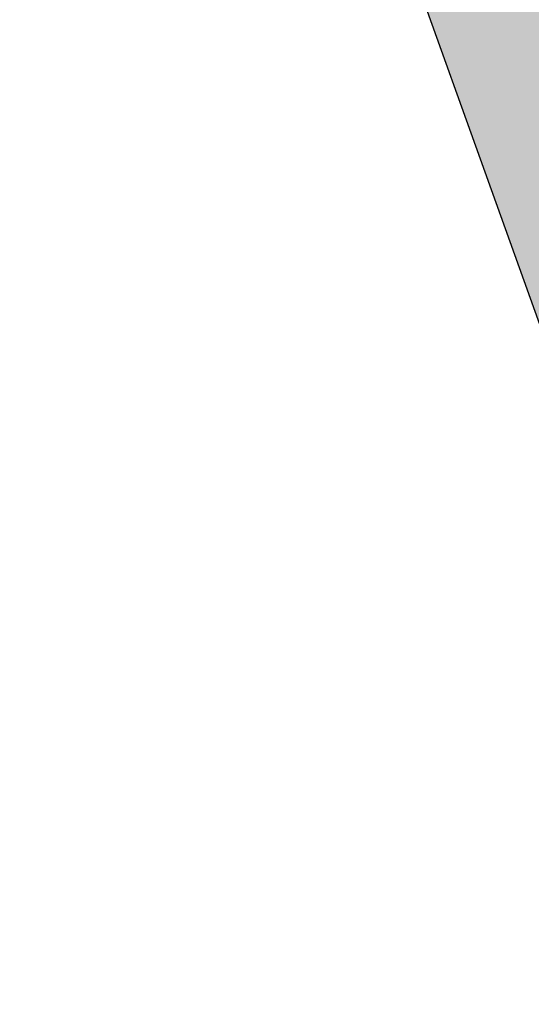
# Model space of a CAD drawing. Header units: millimetres. Extents: x -767 to 1132, y -388 to 938.
# Tile 2 of 14: x -661 to -650, y 226 to 248. Entities that reach past the tile are written whole.
import ezdxf

# ---------------------------------------------------------------- set-up
doc = ezdxf.new("R2010")
doc.units = ezdxf.units.MM
doc.header["$LTSCALE"] = 0.5
doc.layers.add('BPR-LS_COL_Grün', color=255, linetype='Continuous', lineweight=25)
doc.layers.add('LPB_-_LPB_SRF_PROM', color=255, linetype='Continuous', lineweight=13)

# ---------------------------------------------------------------- blocks, each defined once
blk = doc.blocks.new('S_Grünflächen (2D)')
at = {"layer": 'BPR-LS_COL_Grün', "linetype": 'Continuous', "lineweight": 0}
h = blk.add_hatch(color=9, dxfattribs=at)
edge = h.paths.add_edge_path()
edge.add_line((-412.135, 27.332), (-413.233, 25.358))
edge.add_line((-413.233, 25.358), (-413.367, 24.917))
edge.add_line((-413.367, 24.917), (-413.424, 24.014))
edge.add_line((-413.424, 24.014), (-399.52, -15.297))
edge.add_line((-399.52, -15.297), (-375.897, -80.765))
edge.add_line((-375.897, -80.765), (-347.813, -159.082))
edge.add_line((-347.813, -159.082), (-343.292, -171.382))
edge.add_line((-343.292, -171.382), (-328.728, -211.528))
edge.add_arc((-348.852, -177.71), 39.352, 300.7569, 301.3975)
edge.add_arc((-333.04, -203.618), 9, 301.3975, 379.9175)
edge.add_line((-324.578, -200.552), (-349.67, -131.326))
edge.add_line((-349.67, -131.326), (-349.673, -131.319))
edge.add_line((-349.673, -131.319), (-351.776, -125.49))
edge.add_line((-351.776, -125.49), (-389.229, -22.126))
edge.add_arc((-188.97, 50.436), 213, 197.73354, 199.91753, ccw=False)
edge.add_arc((-1153.835, -258.114), 800, 17.73354, 19.039978)
edge.add_line((-397.603, 2.868), (-397.603, 2.868))
edge.add_arc((-364.102, 16.958), 36.343, 198.9196, 202.812, ccw=False)
edge.add_line((-398.482, 5.174), (-398.482, 5.174))
edge.add_line((-398.482, 5.174), (-399.895, 9.125))
edge.add_line((-399.895, 9.125), (-399.895, 9.125))
edge.add_arc((-470.74, -22.144), 77.439, 23.81579, 34.55228)
edge.add_line((-406.961, 21.776), (-406.961, 21.776))
edge.add_line((-406.961, 21.776), (-406.961, 21.776))
edge.add_arc((-386.508, 35.86), 24.833, 198.8536, 214.5523, ccw=False)
edge.add_line((-410.009, 27.835), (-410.009, 27.835))
edge.add_arc((-410.725, 26.119), 1.86, 67.3435, 139.282)
at = {"layer": 'BPR-LS_COL_Grün', "elevation": 35.7, "flags": 128}
blk.add_lwpolyline([(-413.424, 24.014), (-399.52, -15.297), (-375.897, -80.765), (-347.813, -159.082), (-343.292, -171.382), (-328.728, -211.528, 0.002795), (-328.351, -211.301, 0.356674), (-324.578, -200.552), (-349.67, -131.326), (-349.673, -131.319), (-351.776, -125.49), (-389.229, -22.126, -0.00953), (-391.849, -14.442, 0.0057), (-397.603, 2.868), (-397.603, 2.868, -0.016985), (-398.482, 5.174), (-398.482, 5.174), (-399.895, 9.125), (-399.895, 9.125, 0.046881), (-406.961, 21.776)], format="xyb", dxfattribs=at)

msp = doc.modelspace()

# ---------------------------------------------------------------- block references
at = {"layer": 'LPB_-_LPB_SRF_PROM', "color": 7}
msp.add_blockref('S_Grünflächen (2D)', (-291.512, 372.072, 14.1), dxfattribs=at)

doc.saveas('drawing.dxf')
